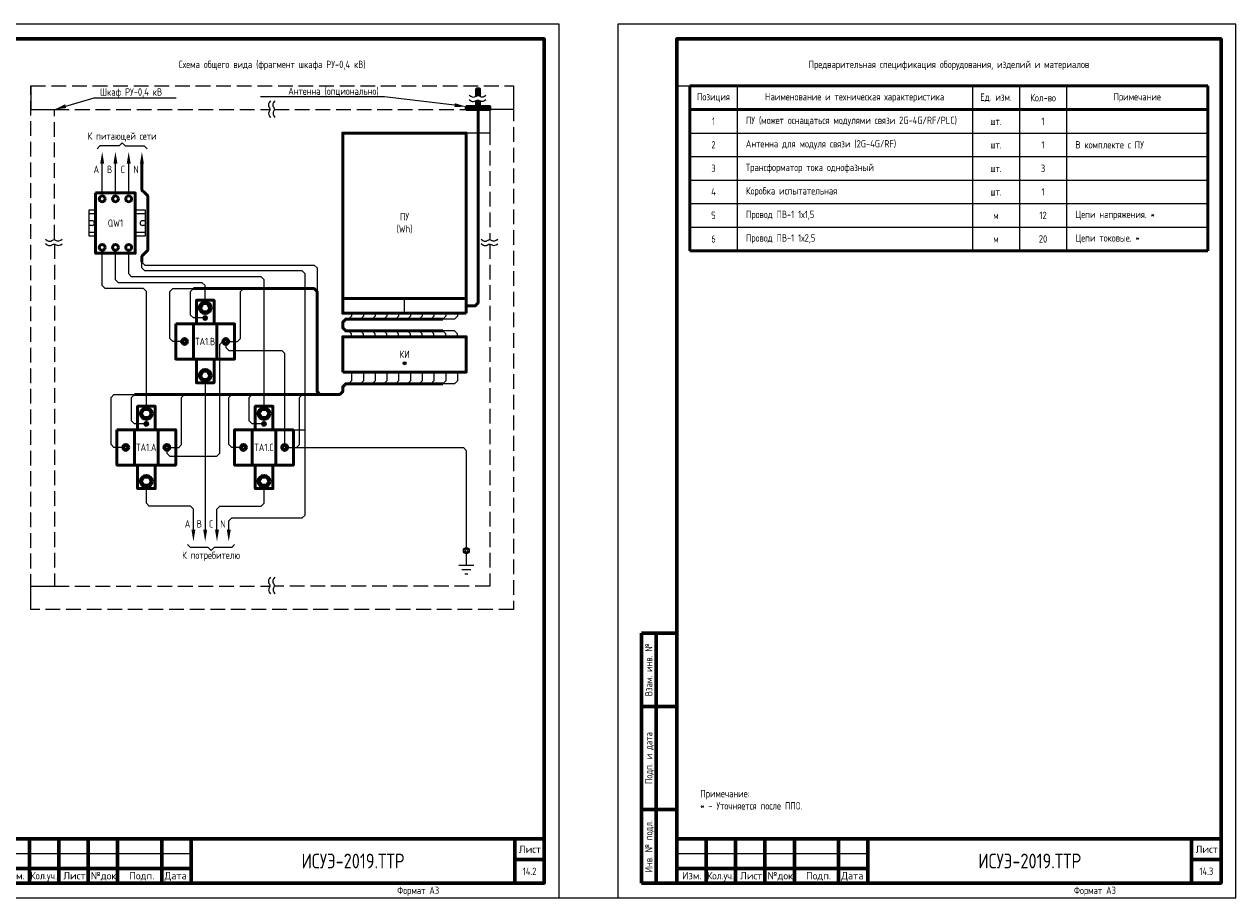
# Model space of a CAD drawing. Header units: millimetres. Extents: x -110 to 4101, y -10868 to 110.
# Tile 41 of 90: x 478 to 890, y -4428 to -4131. Entities that reach past the tile are written whole.
import ezdxf
from ezdxf import colors
from ezdxf.entities.mleader import LeaderData, LeaderLine
from ezdxf.enums import TextEntityAlignment as Align
from ezdxf.math import Vec2, Vec3

# ---------------------------------------------------------------- set-up
doc = ezdxf.new("R2010")
doc.units = ezdxf.units.MM
doc.linetypes.add('GOST2.303 4', pattern=[7, 5, -2, 0])
doc.layers.add('01.Вспомогательный_слой', color=1, linetype='Continuous', plot=False)
doc.layers.add('Формат', color=7, linetype='Continuous', lineweight=25)
doc.layers.add('Формат @ 1', color=7, linetype='Continuous', lineweight=25)
doc.styles.add('Формат', font='isocpeur.ttf')
doc.styles.add('ЭП', font='GOST.TTF')

# ---------------------------------------------------------------- blocks, each defined once
blk = doc.blocks.new('*U77')
at = {"layer": 'Формат', "color": 7, "linetype": 'Continuous', "lineweight": 60}
for p, q in [((8, 85), (20, 85)), ((8, 85), (8, 0)), ((13, 85), (13, 0)), ((8, 60), (20, 60)), ((8, 25), (20, 25)), ((20, 15), (205, 15)), ((20, 15), (20, 0)), ((30, 15), (30, 0)), ((40, 15), (40, 0)), ((50, 15), (50, 0)), ((60, 15), (60, 0)), ((75, 15), (75, 0)), ((85, 15), (85, 0)), ((195, 15), (195, 0)), ((20, 5), (85, 5)), ((195, 8), (205, 8)), ((8, 0), (20, 0))]:
    blk.add_line(p, q, dxfattribs=at)
at = {"layer": 'Формат', "color": 7, "linetype": 'Continuous', "lineweight": 25}
blk.add_line((20, 10), (85, 10), dxfattribs=at)
blk.add_lwpolyline([(0, -5), (210, -5), (210, 292), (0, 292)], close=True, dxfattribs=at)
at = {"layer": 'Формат', "color": 7, "linetype": 'Continuous', "lineweight": 60}
blk.add_lwpolyline([(20, 0), (205, 0), (205, 287), (20, 287)], close=True, dxfattribs=at)
at = {"layer": 'Формат', "color": 7, "linetype": 'Continuous', "lineweight": 25, "style": 'ЭП'}
for s, p in [('Взам. инв. №', (10.5, 72.5)), ('Подп. и дата', (10.5, 42.5)), ('Инв. № подл.', (10.5, 12.5))]:
    blk.add_text(s, height=2.5, rotation=90, dxfattribs=at).set_placement(p, align=Align.MIDDLE_CENTER)
at = {"layer": 'Формат', "color": 7, "linetype": 'Continuous', "lineweight": 25, "style": 'Формат'}
for s, p in [('Лист', (196.38, 10.25)), ('Изм.', (21.81, 1.25)), ('Лист', (41.54, 1.25)), ('№док.', (50.89, 1.25)), ('Подп.', (63.99, 1.25)), ('Дата', (75.95, 1.25))]:
    blk.add_text(s, height=2.5, dxfattribs=at).set_placement(p)
at = {"layer": 'Формат', "color": 7, "linetype": 'Continuous', "lineweight": 25, "style": 'Формат', "width": 0.9}
blk.add_text('Кол.уч.', height=2.5, dxfattribs=at).set_placement((30.38, 1.25))
at = {"layer": 'Формат', "color": 7, "linetype": 'Continuous', "lineweight": 25, "style": 'ЭП', "flags": 8}
blk.add_attdef('N_ИНВ', text='', height=2.5, rotation=90, dxfattribs=at).set_placement((16.5, 12.5), align=Align.MIDDLE_CENTER)
for tag, p in [('изм.№', (21, 7.5)), ('изм.№_док.', (50.5, 7.5)), ('изм.уч.', (31, 7.5)), ('изм.лист', (41, 7.5)), ('изм_дата', (76, 7.5)), ('ФОРМ.ЛИСТА', (155, -2.5))]:
    blk.add_attdef(tag, text='', height=2.5, dxfattribs=at).set_placement(p, align=Align.MIDDLE_LEFT)
for tag, height, p in [('ОБОЗНАЧЕНИЕ', 5, (140, 7.5)), ('Лист', 2.5, (200, 4))]:
    blk.add_attdef(tag, text='', height=height, dxfattribs=at).set_placement(p, align=Align.MIDDLE_CENTER)
blk = doc.blocks.new('*T63')
at = {"color": 0, "linetype": 'ByBlock', "lineweight": 50, "ltscale": 0.2, "transparency": 16777216}
for p, q in [((0, 0), (176, 0)), ((0, 0), (0, -56)), ((176, 0), (176, -56)), ((0, -8), (176, -8)), ((0, -56), (176, -56))]:
    blk.add_line(p, q, dxfattribs=at)
at = {"color": 0, "linetype": 'ByBlock', "ltscale": 0.2, "transparency": 16777216}
for p, q in [((16, 0), (16, -56)), ((96, 0), (96, -56)), ((112, 0), (112, -56)), ((128, 0), (128, -56)), ((0, -16), (176, -16)), ((0, -24), (176, -24)), ((0, -32), (176, -32)), ((0, -40), (176, -40)), ((0, -48), (176, -48))]:
    blk.add_line(p, q, dxfattribs=at)
at = {"color": 0, "ltscale": 0.2, "transparency": 16777216, "char_height": 2.5, "style": 'ЭП'}
for s, insert, width, attachment_point in [('{\\fGOST type A|b1|i0|c204|p34;Позиция}', (8, -4), 10, 5), ('{\\fGOST type A|b1|i0|c204|p34;Наименование и техническая характеристика}', (56, -4), 74, 5), ('{\\fGOST type A|b1|i0|c204|p34;Ед. изм.}', (104, -4), 10, 5), ('{\\fGOST type A|b1|i0|c204|p34;Кол-во}', (120, -4), 10, 5), ('{\\fGOST type A|b1|i0|c204|p34;Примечание}', (152, -4), 42, 5), ('ПУ (может оснащаться модулями связи 2G-4G/RF/PLC)', (19, -12), 74, 4), ('1', (8, -12), 10, 5), ('шт.', (104, -12), 10, 5), ('1', (120, -12), 10, 5), ('2', (8, -20), 10, 5), ('Антенна для модуля связи (2G-4G/RF)', (19, -20), 74, 4), ('шт.', (104, -20), 10, 5), ('1', (120, -20), 10, 5), ('В комплекте с ПУ', (131, -20), 42, 4), ('3', (8, -28), 10, 5), ('Трансформатор тока однофазный', (19, -28), 74, 4), ('шт.', (104, -28), 10, 5), ('3', (120, -28), 10, 5), ('4', (8, -36), 10, 5), ('Коробка испытательная', (19, -36), 74, 4), ('шт.', (104, -36), 10, 5), ('1', (120, -36), 10, 5), ('5', (8, -44), 10, 5), ('Провод ПВ-1 1х1,5', (19, -44), 74, 4), ('м', (104, -44), 10, 5), ('12', (120, -44), 10, 5), ('Цепи напряжения. *', (131, -44), 42, 4), ('6', (8, -52), 10, 5), ('Провод ПВ-1 1х2,5', (19, -52), 74, 4), ('м', (104, -52), 10, 5), ('20', (120, -52), 10, 5), ('Цепи токовые. *', (131, -52), 42, 4)]:
    blk.add_mtext(s, dxfattribs=dict(at, insert=insert, width=width, attachment_point=attachment_point))

msp = doc.modelspace()

# ---------------------------------------------------------------- linework, layer by layer
for p, q in [((510.5, -4172.375), (511.5, -4171.375)), ((512.5, -4172.375), (511.5, -4171.375)), ((540.75, -4308.875), (541.75, -4309.875)), ((542.75, -4308.875), (541.75, -4309.875))]:
    msp.add_line(p, q)
at = {"lineweight": 50}
for points in [[(633, -4155.435), (633, -4153), (632, -4153), (632, -4155.382)], [(632, -4156.882), (632, -4159), (633, -4159), (633, -4156.935)], [(628.5, -4226.75), (631.5, -4226.75), (632.5, -4225.75), (632.5, -4160)], [(586.5, -4224.25), (628.5, -4224.25)], [(539.75, -4230.734), (539.538, -4230.521), (539.396, -4230.663), (539.609, -4230.875)], [(539.609, -4230.875), (539.396, -4231.087), (539.538, -4231.229), (539.75, -4231.016)], [(539.891, -4230.875), (540.104, -4230.663), (539.962, -4230.521), (539.75, -4230.734)], [(539.75, -4231.016), (539.962, -4231.229), (540.104, -4231.087), (539.891, -4230.875)], [(620.5, -4235.25), (587.5, -4235.25), (586.5, -4234.25), (586.5, -4232.25), (587.5, -4231.25), (620.5, -4231.25)], [(532.75, -4238.592), (532.326, -4238.168), (532.043, -4238.451), (532.467, -4238.875)], [(532.467, -4238.875), (532.043, -4239.299), (532.326, -4239.582), (532.75, -4239.158)], [(533.033, -4238.875), (533.457, -4238.451), (533.174, -4238.168), (532.75, -4238.592)], [(532.75, -4239.158), (533.174, -4239.582), (533.457, -4239.299), (533.033, -4238.875)], [(546.75, -4238.592), (546.326, -4238.168), (546.043, -4238.451), (546.467, -4238.875)], [(546.467, -4238.875), (546.043, -4239.299), (546.326, -4239.582), (546.75, -4239.158)], [(547.033, -4238.875), (547.457, -4238.451), (547.174, -4238.168), (546.75, -4238.592)], [(546.75, -4239.158), (547.174, -4239.582), (547.457, -4239.299), (547.033, -4238.875)], [(519.75, -4266.734), (519.538, -4266.521), (519.396, -4266.663), (519.609, -4266.875)], [(519.609, -4266.875), (519.396, -4267.087), (519.538, -4267.229), (519.75, -4267.016)], [(519.891, -4266.875), (520.104, -4266.663), (519.962, -4266.521), (519.75, -4266.734)], [(519.75, -4267.016), (519.962, -4267.229), (520.104, -4267.087), (519.891, -4266.875)], [(559.609, -4266.875), (559.396, -4266.663), (559.538, -4266.521), (559.75, -4266.734)], [(559.75, -4267.016), (559.538, -4267.229), (559.396, -4267.087), (559.609, -4266.875)], [(559.75, -4266.734), (559.962, -4266.521), (560.104, -4266.663), (559.891, -4266.875)], [(559.891, -4266.875), (560.104, -4267.087), (559.962, -4267.229), (559.75, -4267.016)], [(512.75, -4274.592), (512.326, -4274.168), (512.043, -4274.451), (512.467, -4274.875)], [(512.467, -4274.875), (512.043, -4275.299), (512.326, -4275.582), (512.75, -4275.158)], [(513.033, -4274.875), (513.457, -4274.451), (513.174, -4274.168), (512.75, -4274.592)], [(512.75, -4275.158), (513.174, -4275.582), (513.457, -4275.299), (513.033, -4274.875)], [(526.75, -4274.592), (526.326, -4274.168), (526.043, -4274.451), (526.467, -4274.875)], [(526.467, -4274.875), (526.043, -4275.299), (526.326, -4275.582), (526.75, -4275.158)], [(527.033, -4274.875), (527.457, -4274.451), (527.174, -4274.168), (526.75, -4274.592)], [(526.75, -4275.158), (527.174, -4275.582), (527.457, -4275.299), (527.033, -4274.875)], [(552.467, -4274.875), (552.043, -4274.451), (552.326, -4274.168), (552.75, -4274.592)], [(552.75, -4275.158), (552.326, -4275.582), (552.043, -4275.299), (552.467, -4274.875)], [(552.75, -4274.592), (553.174, -4274.168), (553.457, -4274.451), (553.033, -4274.875)], [(553.033, -4274.875), (553.457, -4275.299), (553.174, -4275.582), (552.75, -4275.158)], [(566.467, -4274.875), (566.043, -4274.451), (566.326, -4274.168), (566.75, -4274.592)], [(566.75, -4275.158), (566.326, -4275.582), (566.043, -4275.299), (566.467, -4274.875)], [(566.75, -4274.592), (567.174, -4274.168), (567.457, -4274.451), (567.033, -4274.875)], [(567.033, -4274.875), (567.457, -4275.299), (567.174, -4275.582), (566.75, -4275.158)]]:
    msp.add_lwpolyline(points, dxfattribs=at)
for points in [[(561.898, -4157.019), (561.489, -4157.559), (561.281, -4158.031), (561.231, -4158.443), (561.293, -4158.805), (561.422, -4159.124), (561.573, -4159.41), (561.702, -4159.67), (561.763, -4159.914), (561.727, -4160.15), (561.62, -4160.392), (561.486, -4160.651), (561.367, -4160.942), (561.306, -4161.278), (561.344, -4161.671), (561.525, -4162.134), (561.89, -4162.682)], [(563.398, -4157.019), (562.989, -4157.559), (562.781, -4158.031), (562.731, -4158.443), (562.793, -4158.805), (562.922, -4159.124), (563.073, -4159.41), (563.202, -4159.67), (563.263, -4159.914), (563.227, -4160.15), (563.12, -4160.392), (562.986, -4160.651), (562.867, -4160.942), (562.806, -4161.278), (562.844, -4161.671), (563.025, -4162.134), (563.39, -4162.682)], [(629.519, -4155.102), (630.059, -4155.511), (630.531, -4155.719), (630.943, -4155.769), (631.305, -4155.707), (631.624, -4155.578), (631.91, -4155.427), (632.17, -4155.298), (632.414, -4155.237), (632.65, -4155.273), (632.892, -4155.38), (633.151, -4155.514), (633.442, -4155.633), (633.778, -4155.694), (634.171, -4155.656), (634.634, -4155.475), (635.182, -4155.11)], [(629.519, -4156.602), (630.059, -4157.011), (630.531, -4157.219), (630.943, -4157.269), (631.305, -4157.207), (631.624, -4157.078), (631.91, -4156.927), (632.17, -4156.798), (632.414, -4156.737), (632.65, -4156.773), (632.892, -4156.88), (633.151, -4157.014), (633.442, -4157.133), (633.778, -4157.194), (634.171, -4157.156), (634.634, -4156.975), (635.182, -4156.61)], [(510.5, -4172.375), (504, -4172.375), (503, -4173.375)], [(512.5, -4172.375), (519, -4172.375), (520, -4173.375)], [(504.75, -4188.375), (504.75, -4178.375)], [(509.25, -4188.375), (509.25, -4178.375)], [(513.75, -4188.375), (513.75, -4178.375)], [(502.5, -4194.25), (500.25, -4194.25), (500.25, -4203), (502.5, -4203)], [(502.5, -4195.5), (500.25, -4195.5), (500.25, -4201.75), (502.5, -4201.75)], [(516, -4203), (519.5, -4203), (519.5, -4194.25), (516, -4194.25)], [(516, -4201.75), (519.5, -4201.75), (519.5, -4195.5), (516, -4195.5)], [(501.313, -4197.812), (500.25, -4197.812)], [(501.313, -4199.438), (500.25, -4199.438)], [(519.5, -4197.812), (518.438, -4197.812)], [(519.5, -4199.438), (518.438, -4199.438)], [(485.519, -4204.102), (486.059, -4204.511), (486.531, -4204.719), (486.943, -4204.769), (487.305, -4204.707), (487.624, -4204.578), (487.91, -4204.427), (488.17, -4204.298), (488.414, -4204.237), (488.65, -4204.273), (488.892, -4204.38), (489.151, -4204.514), (489.442, -4204.633), (489.778, -4204.694), (490.171, -4204.656), (490.634, -4204.475), (491.182, -4204.11)], [(485.519, -4205.602), (486.059, -4206.011), (486.531, -4206.219), (486.943, -4206.269), (487.305, -4206.207), (487.624, -4206.078), (487.91, -4205.927), (488.17, -4205.798), (488.414, -4205.737), (488.65, -4205.773), (488.892, -4205.88), (489.151, -4206.014), (489.442, -4206.133), (489.778, -4206.194), (490.171, -4206.156), (490.634, -4205.975), (491.182, -4205.61)], [(633.519, -4204.102), (634.059, -4204.511), (634.531, -4204.719), (634.943, -4204.769), (635.305, -4204.707), (635.624, -4204.578), (635.91, -4204.427), (636.17, -4204.298), (636.414, -4204.237), (636.65, -4204.273), (636.892, -4204.38), (637.151, -4204.514), (637.442, -4204.633), (637.778, -4204.694), (638.171, -4204.656), (638.634, -4204.475), (639.182, -4204.11)], [(633.519, -4205.602), (634.059, -4206.011), (634.531, -4206.219), (634.943, -4206.269), (635.305, -4206.207), (635.624, -4206.078), (635.91, -4205.927), (636.17, -4205.798), (636.414, -4205.737), (636.65, -4205.773), (636.892, -4205.88), (637.151, -4206.014), (637.442, -4206.133), (637.778, -4206.194), (638.171, -4206.156), (638.634, -4205.975), (639.182, -4205.61)], [(586.5, -4224.25), (586.5, -4229.25)], [(607.5, -4246.109), (607.288, -4245.896), (607.146, -4246.038), (607.359, -4246.25)], [(607.359, -4246.25), (607.146, -4246.462), (607.288, -4246.604), (607.5, -4246.391)], [(607.641, -4246.25), (607.854, -4246.038), (607.712, -4245.896), (607.5, -4246.109)], [(607.5, -4246.391), (607.712, -4246.604), (607.854, -4246.462), (607.641, -4246.25)], [(540.75, -4308.875), (534.75, -4308.875), (533.75, -4307.875)], [(549.75, -4307.875), (548.75, -4308.875), (542.75, -4308.875)], [(628.217, -4310), (627.793, -4309.576), (628.076, -4309.293), (628.5, -4309.717)], [(628.5, -4310.283), (628.076, -4310.707), (627.793, -4310.424), (628.217, -4310)], [(628.5, -4309.717), (628.924, -4309.293), (629.207, -4309.576), (628.783, -4310)], [(628.783, -4310), (629.207, -4310.424), (628.924, -4310.707), (628.5, -4310.283)], [(561.898, -4319.019), (561.489, -4319.559), (561.281, -4320.031), (561.231, -4320.443), (561.293, -4320.805), (561.422, -4321.124), (561.573, -4321.41), (561.702, -4321.67), (561.763, -4321.914), (561.727, -4322.15), (561.62, -4322.392), (561.486, -4322.651), (561.367, -4322.942), (561.306, -4323.278), (561.344, -4323.671), (561.525, -4324.134), (561.89, -4324.682)], [(563.398, -4319.019), (562.989, -4319.559), (562.781, -4320.031), (562.731, -4320.443), (562.793, -4320.805), (562.922, -4321.124), (563.073, -4321.41), (563.202, -4321.67), (563.263, -4321.914), (563.227, -4322.15), (563.12, -4322.392), (562.986, -4322.651), (562.867, -4322.942), (562.806, -4323.278), (562.844, -4323.671), (563.025, -4324.134), (563.39, -4324.682)]]:
    msp.add_lwpolyline(points)
at = {"linetype": 'GOST2.303 4'}
for points in [[(488.5, -4204.25), (488.5, -4160), (561.75, -4160)], [(563.25, -4160), (636.5, -4160), (636.5, -4204.25)], [(488.5, -4205.75), (488.5, -4322), (561.75, -4322)], [(636.5, -4205.75), (636.5, -4322), (563.25, -4322)]]:
    msp.add_lwpolyline(points, dxfattribs=at)
at = {"lineweight": 50}
for points in [[(628.5, -4160), (636.5, -4160), (636.5, -4159), (628.5, -4159)], [(628.5, -4229.25), (586.5, -4229.25), (586.5, -4168), (628.5, -4168)], [(502.5, -4188.375), (516, -4188.375), (516, -4208.875), (502.5, -4208.875)], [(586.5, -4249.25), (628.5, -4249.25), (628.5, -4237.25), (586.5, -4237.25)]]:
    msp.add_lwpolyline(points, close=True, dxfattribs=at)
at = {"lineweight": 50, "ltscale": 0.2}
for points in [[(518.25, -4211.875), (518.25, -4209.875), (519.25, -4208.875), (519.25, -4208.875), (520.25, -4207.875), (520.25, -4189.375), (519.25, -4188.375), (519.25, -4188.375), (518.25, -4187.375), (518.25, -4178.375)], [(535.75, -4220.875), (552.75, -4220.875)], [(552.75, -4220.875), (576.75, -4220.875), (577.75, -4221.875), (577.75, -4255.875), (578.75, -4256.875), (585.5, -4256.875)], [(542.75, -4232.875), (542.75, -4224.875), (536.75, -4224.875), (536.75, -4232.875)], [(542.75, -4244.875), (542.75, -4252.875), (536.75, -4252.875), (536.75, -4244.875)], [(620.5, -4253.25), (587.5, -4253.25), (586.5, -4254.25), (586.5, -4255.875), (585.5, -4256.875), (572.75, -4256.875)], [(515.75, -4256.875), (532.75, -4256.875)], [(532.75, -4256.875), (555.75, -4256.875)], [(555.75, -4256.875), (572.75, -4256.875)], [(522.75, -4268.875), (522.75, -4260.875), (516.75, -4260.875), (516.75, -4268.875)], [(556.75, -4268.875), (556.75, -4260.875), (562.75, -4260.875), (562.75, -4268.875)], [(522.75, -4280.875), (522.75, -4288.875), (516.75, -4288.875), (516.75, -4280.875)], [(556.75, -4280.875), (556.75, -4288.875), (562.75, -4288.875), (562.75, -4280.875)]]:
    msp.add_lwpolyline(points, dxfattribs=at)
at = {"ltscale": 0.2}
for points in [[(519.75, -4260.875), (519.75, -4221.875), (518.75, -4220.875), (505.75, -4220.875), (504.75, -4219.875), (504.75, -4208.875)], [(539.75, -4224.875), (539.75, -4219.875), (538.75, -4218.875), (510.25, -4218.875), (509.25, -4217.875), (509.25, -4208.875)], [(559.75, -4260.875), (559.75, -4217.875), (558.75, -4216.875), (514.75, -4216.875), (513.75, -4215.875), (513.75, -4208.875)], [(518.25, -4210.875), (518.25, -4211.875), (519.25, -4212.875), (519.25, -4212.875)], [(547.75, -4302.875), (547.75, -4299.875), (548.75, -4298.875), (572.75, -4298.875), (573.75, -4297.875), (573.75, -4215.875), (572.75, -4214.875), (519.25, -4214.875), (518.25, -4213.875), (518.25, -4211.875)], [(519.25, -4212.875), (576.75, -4212.875), (577.75, -4213.875), (577.75, -4221.875)], [(531.75, -4238.875), (528.75, -4238.875), (527.75, -4237.875), (527.75, -4221.875), (528.75, -4220.875), (535.75, -4220.875)], [(539.25, -4230.875), (535.75, -4230.875), (534.75, -4229.875), (534.75, -4221.875), (535.75, -4220.875), (535.75, -4220.875)], [(547.75, -4238.875), (550.75, -4238.875), (551.75, -4237.875), (551.75, -4221.875), (552.75, -4220.875), (552.75, -4220.875)], [(589.5, -4229.25), (589.5, -4230.25), (588.5, -4231.25)], [(593.5, -4229.25), (593.5, -4230.25), (592.5, -4231.25)], [(597.5, -4229.25), (597.5, -4230.25), (596.5, -4231.25)], [(601.5, -4229.25), (601.5, -4230.25), (600.5, -4231.25)], [(605.5, -4229.25), (605.5, -4230.25), (604.5, -4231.25)], [(609.5, -4229.25), (609.5, -4230.25), (608.5, -4231.25)], [(613.5, -4229.25), (613.5, -4230.25), (612.5, -4231.25)], [(617.5, -4229.25), (617.5, -4230.25), (616.5, -4231.25)], [(625.5, -4229.25), (625.5, -4230.25), (624.5, -4231.25), (620.5, -4231.25)], [(621.5, -4229.25), (621.5, -4230.25), (620.5, -4231.25)], [(589.5, -4237.25), (589.5, -4236.25), (588.5, -4235.25)], [(593.5, -4237.25), (593.5, -4236.25), (592.5, -4235.25)], [(597.5, -4237.25), (597.5, -4236.25), (596.5, -4235.25)], [(601.5, -4237.25), (601.5, -4236.25), (600.5, -4235.25)], [(605.5, -4237.25), (605.5, -4236.25), (604.5, -4235.25)], [(609.5, -4237.25), (609.5, -4236.25), (608.5, -4235.25)], [(613.5, -4237.25), (613.5, -4236.25), (612.5, -4235.25)], [(617.5, -4237.25), (617.5, -4236.25), (616.5, -4235.25)], [(625.5, -4237.25), (625.5, -4236.25), (624.5, -4235.25), (620.5, -4235.25)], [(621.5, -4237.25), (621.5, -4236.25), (620.5, -4235.25)], [(526.75, -4275.875), (526.75, -4276.875), (527.75, -4277.875), (543.75, -4277.875), (544.75, -4276.875), (544.75, -4254.875), (544.75, -4254.875), (544.75, -4239.875), (545.75, -4238.875), (545.75, -4238.875)], [(546.75, -4239.875), (546.75, -4240.875), (547.75, -4241.875), (565.75, -4241.875), (566.75, -4242.875), (566.75, -4273.875)], [(589.5, -4249.25), (589.5, -4252.25), (588.5, -4253.25)], [(593.5, -4249.25), (593.5, -4252.25), (592.5, -4253.25)], [(597.5, -4249.25), (597.5, -4252.25), (596.5, -4253.25)], [(601.5, -4249.25), (601.5, -4252.25), (600.5, -4253.25)], [(605.5, -4249.25), (605.5, -4252.25), (604.5, -4253.25)], [(609.5, -4249.25), (609.5, -4252.25), (608.5, -4253.25)], [(613.5, -4249.25), (613.5, -4252.25), (612.5, -4253.25)], [(617.5, -4249.25), (617.5, -4252.25), (616.5, -4253.25)], [(625.5, -4249.25), (625.5, -4252.25), (624.5, -4253.25), (620.5, -4253.25)], [(621.5, -4249.25), (621.5, -4252.25), (620.5, -4253.25)], [(539.75, -4252.875), (539.75, -4302.875)], [(511.75, -4274.875), (508.75, -4274.875), (507.75, -4273.875), (507.75, -4257.875), (508.75, -4256.875), (515.75, -4256.875)], [(519.25, -4266.875), (515.75, -4266.875), (514.75, -4265.875), (514.75, -4257.875), (515.75, -4256.875), (515.75, -4256.875)], [(527.75, -4274.875), (530.75, -4274.875), (531.75, -4273.875), (531.75, -4257.875), (532.75, -4256.875), (532.75, -4256.875)], [(551.75, -4274.875), (548.75, -4274.875), (547.75, -4273.875), (547.75, -4257.875), (548.75, -4256.875), (555.75, -4256.875)], [(559.25, -4266.875), (555.75, -4266.875), (554.75, -4265.875), (554.75, -4257.875), (555.75, -4256.875), (555.75, -4256.875)], [(567.75, -4274.875), (570.75, -4274.875), (571.75, -4273.875), (571.75, -4257.875), (572.75, -4256.875), (572.75, -4256.875)], [(567.75, -4274.875), (627.5, -4274.875), (628.5, -4275.875), (628.5, -4309)], [(535.75, -4302.875), (535.75, -4295.875), (534.75, -4294.875), (520.75, -4294.875), (519.75, -4293.875), (519.75, -4288.875)], [(543.75, -4302.875), (543.75, -4295.875), (544.75, -4294.875), (558.75, -4294.875), (559.75, -4293.875), (559.75, -4288.875)], [(631, -4315), (626, -4315)], [(630, -4316.5), (627, -4316.5)], [(629, -4318), (628, -4318)]]:
    msp.add_lwpolyline(points, dxfattribs=at)
at = {"lineweight": 50, "ltscale": 0.2}
for points in [[(538.95, -4225.989), (538.15, -4227.375), (538.95, -4228.761), (540.55, -4228.761), (541.35, -4227.375), (540.55, -4225.989)], [(529.75, -4232.875), (529.75, -4244.875), (549.75, -4244.875), (549.75, -4232.875)], [(535.75, -4232.875), (535.75, -4244.875), (543.75, -4244.875), (543.75, -4232.875)], [(538.95, -4251.761), (538.15, -4250.375), (538.95, -4248.989), (540.55, -4248.989), (541.35, -4250.375), (540.55, -4251.761)], [(518.95, -4261.989), (518.15, -4263.375), (518.95, -4264.761), (520.55, -4264.761), (521.35, -4263.375), (520.55, -4261.989)], [(560.55, -4261.989), (561.35, -4263.375), (560.55, -4264.761), (558.95, -4264.761), (558.15, -4263.375), (558.95, -4261.989)], [(509.75, -4268.875), (509.75, -4280.875), (529.75, -4280.875), (529.75, -4268.875)], [(515.75, -4268.875), (515.75, -4280.875), (523.75, -4280.875), (523.75, -4268.875)], [(569.75, -4268.875), (569.75, -4280.875), (549.75, -4280.875), (549.75, -4268.875)], [(563.75, -4268.875), (563.75, -4280.875), (555.75, -4280.875), (555.75, -4268.875)], [(518.95, -4287.761), (518.15, -4286.375), (518.95, -4284.989), (520.55, -4284.989), (521.35, -4286.375), (520.55, -4287.761)], [(560.55, -4287.761), (561.35, -4286.375), (560.55, -4284.989), (558.95, -4284.989), (558.15, -4286.375), (558.95, -4287.761)]]:
    msp.add_lwpolyline(points, close=True, dxfattribs=at)
at = {"ltscale": 2}
msp.add_lwpolyline([(628.5, -4311), (628.5, -4311), (628.5, -4315)], dxfattribs=at)
at = {"lineweight": 50}
for centre, radius in [((504.75, -4190.375), 1), ((509.25, -4190.375), 1), ((513.75, -4190.375), 1), ((504.75, -4206.875), 1), ((509.25, -4206.875), 1), ((513.75, -4206.875), 1), ((539.75, -4230.875), 0.5), ((532.75, -4238.875), 1), ((546.75, -4238.875), 1), ((519.75, -4266.875), 0.5), ((559.75, -4266.875), 0.5), ((512.75, -4274.875), 1), ((526.75, -4274.875), 1), ((552.75, -4274.875), 1), ((566.75, -4274.875), 1)]:
    msp.add_circle(centre, radius, dxfattribs=at)
at = {"lineweight": 50, "ltscale": 0.2}
for centre, radius in [((539.75, -4227.375), 2), ((539.75, -4227.375), 1.6), ((539.75, -4250.375), 2), ((539.75, -4250.375), 1.6), ((519.75, -4263.375), 2), ((559.75, -4263.375), 2), ((519.75, -4263.375), 1.6), ((559.75, -4263.375), 1.6), ((519.75, -4286.375), 2), ((519.75, -4286.375), 1.6), ((559.75, -4286.375), 2), ((559.75, -4286.375), 1.6)]:
    msp.add_circle(centre, radius, dxfattribs=at)
for centre, radius in [((607.5, -4246.25), 0.5), ((628.5, -4310), 1)]:
    msp.add_circle(centre, radius)
for centre, start, end in [((501.313, -4198.625), 270, 90), ((518.438, -4198.625), 90, 270)]:
    msp.add_arc(centre, 0.812, start, end)
for points in [[(504.083, -4178.375), (505.417, -4178.375), (504.75, -4174.375)], [(508.583, -4178.375), (509.917, -4178.375), (509.25, -4174.375)], [(513.083, -4178.375), (514.417, -4178.375), (513.75, -4174.375)], [(517.583, -4178.375), (518.917, -4178.375), (518.25, -4174.375)], [(535.083, -4302.875), (536.417, -4302.875), (535.75, -4306.875)], [(539.083, -4302.875), (540.417, -4302.875), (539.75, -4306.875)], [(543.083, -4302.875), (544.417, -4302.875), (543.75, -4306.875)], [(547.083, -4302.875), (548.417, -4302.875), (547.75, -4306.875)]]:
    msp.add_solid(points)
at = {"layer": '01.Вспомогательный_слой'}
for points in [[(700, -4136), (700, -4152), (708, -4152)], [(480.5, -4152), (480.5, -4160), (488.5, -4160)], [(644.5, -4152), (644.5, -4160), (636.5, -4160)], [(636.5, -4160), (636.5, -4168), (628.5, -4168)], [(607.5, -4229.25), (607.5, -4224.25)], [(480.5, -4330), (480.5, -4322), (488.5, -4322)], [(660, -4428), (680, -4428)]]:
    msp.add_lwpolyline(points, dxfattribs=at)
at = {"layer": '01.Вспомогательный_слой', "linetype": 'GOST2.303 4'}
msp.add_lwpolyline([(480.5, -4152), (644.5, -4152), (644.5, -4330), (480.5, -4330)], close=True, dxfattribs=at)
at = {"layer": '01.Вспомогательный_слой', "ltscale": 0.2}
msp.add_lwpolyline([(569.75, -4268.875), (573.75, -4268.875)], dxfattribs=at)

# ---------------------------------------------------------------- block references
msp.add_blockref('*T63', (704.5, -4152))
at = {"layer": 'Формат @ 1', "ltscale": 0.7}
msp.add_blockref('*U77', (450, -4423), dxfattribs=at).add_auto_attribs({'ОБОЗНАЧЕНИЕ': 'ИСУЭ-2019.ТТР', 'Лист': '14.2', 'ФОРМ.ЛИСТА': 'Формат А3'})
at = {"layer": 'Формат @ 1', "color": 0, "ltscale": 0.7}
msp.add_blockref('*U77', (680, -4423), dxfattribs=at).add_auto_attribs({'ОБОЗНАЧЕНИЕ': 'ИСУЭ-2019.ТТР', 'Лист': '14.3', 'ФОРМ.ЛИСТА': 'Формат А3'})

# ---------------------------------------------------------------- texts
at = {"char_height": 2.5, "style": 'ЭП'}
for s, insert, width, attachment_point in [('Схема общего вида (фрагмент шкафа РУ-0,4 кВ)', (562.5, -4145), 164, 5), ('Предварительная спецификация оборудования, изделий и материалов', (792.5, -4145), 176, 5), ('К питающей сети', (511.5, -4169.375), 24, 5), ('A', (502.75, -4180.375), 4, 5), ('B', (507.25, -4180.375), 4, 5), ('C', (511.75, -4180.375), 4, 5), ('N', (516.25, -4180.375), 4, 5), ('ПУ \\P(Wh)', (607.5, -4198.625), 42, 5), ('QW1', (509.25, -4198.625), 13.5, 5), ('ТA1.B', (539.75, -4238.875), 8, 5), ('КИ', (607.5, -4243.25), 42, 5), ('ТA1.A', (519.75, -4274.875), 8, 5), ('ТA1.C', (559.75, -4274.875), 8, 5), ('A', (533.75, -4300.875), 4, 5), ('B', (537.75, -4300.875), 4, 5), ('C', (541.75, -4300.875), 4, 5), ('N', (545.75, -4300.875), 4, 5), ('К потребителю', (541.75, -4311.875), 24, 5), ('Примечание:\\P* - Уточняется после ППО.', (708, -4398), 169, 7)]:
    msp.add_mtext(s, dxfattribs=dict(at, insert=insert, width=width, attachment_point=attachment_point))

# ---------------------------------------------------------------- leaders
ml = msp.add_multileader_mtext('Standard')
ml.set_content('Шкаф РУ-0,4 кВ', color=256, style='ЭП')
ml.set_leader_properties()
ml.build(insert=Vec2(0, 0))
ml.multileader.update_dxf_attribs({"text_left_attachment_type": 5, "text_right_attachment_type": 5, "dogleg_length": 0})
ctx = ml.context
ctx.base_point, ctx.char_height, ctx.plane_origin = Vec3(502.022, -4156), 2.5, Vec3(464.5, -4168)
ctx.left_attachment, ctx.right_attachment = 5, 5
notes = []
notes.append((ctx, [(0, (1, 1, 0), (502.022, -4156), (1, 0), 0, [(0, [(488.5, -4160)], 0, [])])]))
ctx.mtext.insert, ctx.mtext.flow_direction = Vec3(504.022, -4152.788), 5
ml = msp.add_multileader_mtext('Standard')
ml.set_content('{\\C256;Антенна (опционально)}', color=250, style='ЭП')
ml.set_leader_properties()
ml.build(insert=Vec2(0, 0))
ml.multileader.update_dxf_attribs({"text_left_attachment_type": 5, "text_right_attachment_type": 5, "dogleg_length": 0})
ctx = ml.context
ctx.base_point, ctx.char_height, ctx.plane_origin = Vec3(567.792, -4155.69), 2.5, Vec3(556.24, -4153.963)
ctx.left_attachment, ctx.right_attachment, ctx.text_align_type = 5, 5, 2
notes.append((ctx, [(1, (1, 1, 0), (600.721, -4155.69), (-1, 0), 0, [(1, [(628.5, -4159)], 0, [])])]))
ctx.mtext.insert, ctx.mtext.alignment, ctx.mtext.flow_direction = Vec3(598.721, -4152.512), 3, 5
for ctx, leaders in notes:
    for number, flags, end, landing, length, lines in leaders:
        leader = LeaderData()
        leader.index, (leader.has_last_leader_line, leader.has_dogleg_vector, leader.attachment_direction) = number, flags
        leader.last_leader_point, leader.dogleg_vector, leader.dogleg_length = Vec3(end), Vec3(landing), length
        for number, points, colour, breaks in lines:
            line = LeaderLine()
            line.index, line.vertices, line.color, line.breaks = number, Vec3.list(points), colors.encode_raw_color(colour), breaks
            leader.lines.append(line)
        ctx.leaders.append(leader)

doc.saveas('drawing.dxf')
